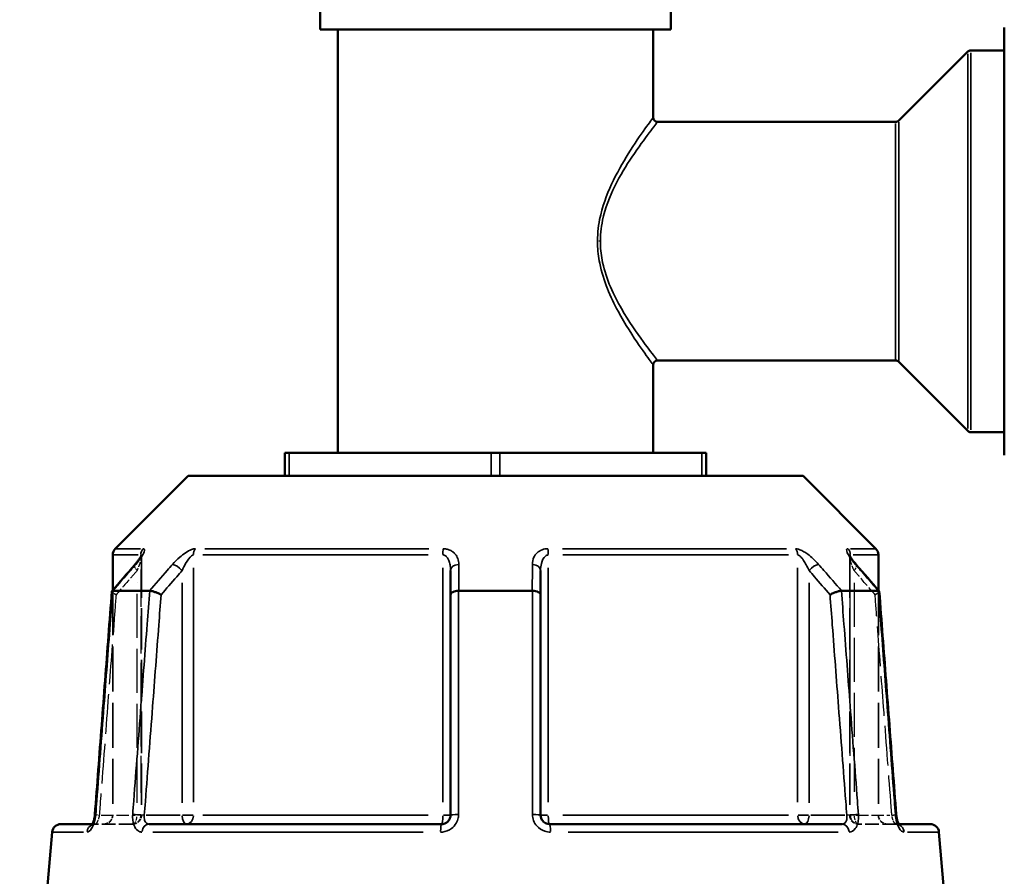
# Model space of a CAD drawing. Header units: millimetres. Extents: x 0 to 893, y 0 to 988.
# Tile 5 of 20: x 361 to 472, y 435 to 532. Entities that reach past the tile are written whole.
import ezdxf

# ---------------------------------------------------------------- set-up
doc = ezdxf.new("R2010")
doc.units = ezdxf.units.MM
doc.linetypes.add('DASHED', pattern=[0.2067, 0.1654, -0.0413])
for name, color, linetype, lineweight in [('Dimension (ANSI)', 7, 'Continuous', 25), ('Hidden (ANSI)', 7, 'DASHED', 35), ('Hidden Narrow (ANSI)', 7, 'DASHED', 25), ('Visible (ANSI)', 7, 'Continuous', 50), ('Visible Narrow (ANSI)', 7, 'Continuous', 35)]:
    doc.layers.add(name, color=color, linetype=linetype, lineweight=lineweight)
doc.styles.add('Note Text (ANSI)', font='tahoma.ttf')
doc.dimstyles.new('Default - mm (ANSI)', dxfattribs={"dimtxt": 3.048, "dimasz": 2.5, "dimexe": 3.175, "dimexo": 1.6002, "dimgap": 0.8, "dimtad": 0, "dimtoh": 1, "dimrnd": 1e-08, "dimzin": 4, "dimdsep": 46, "dimtxsty": 'Note Text (ANSI)', "dimcen": 0.09, "dimdle": 10, "dimclrd": 256, "dimclre": 256, "dimclrt": 256, "dimadec": 1, "dimazin": 1, "dimtfac": 1, "dimtofl": 0, "dimtmove": 0, "dimatfit": 3, "dimfxl": 1, "dimtolj": 1, "dimtzin": 4, "dimlwd": -1, "dimlwe": -1, "dimarcsym": 0})

# ---------------------------------------------------------------- blocks, each defined once
blk = doc.blocks.new('*D8')
at = {"layer": 'Defpoints', "color": 0, "transparency": 16777216}
for p in [(269.83, 562.08), (399.5, 562.08), (415.13, 212.08)]:
    blk.add_point(p, dxfattribs=at)
at = {"layer": 'Dimension (ANSI)', "transparency": 16777216}
for p, q in [((397.9, 562.08), (266.66, 562.08)), ((269.83, 559.58), (269.83, 394.06)), ((269.83, 214.58), (269.83, 380.11)), ((413.53, 212.08), (266.66, 212.08))]:
    blk.add_line(p, q, dxfattribs=at)
for points in [[(269.42, 559.58), (270.25, 559.58), (269.83, 562.08)], [(269.42, 214.58), (270.25, 214.58), (269.83, 212.08)]]:
    blk.add_solid(points, dxfattribs=at)
at = {"layer": 'Dimension (ANSI)', "transparency": 16777216, "insert": (268.25, 380.91), "char_height": 3.048, "attachment_point": 1, "rotation": 90, "style": 'Note Text (ANSI)'}
blk.add_mtext('\\A1;350.00', dxfattribs=at)
blk = doc.blocks.new('*D10')
at = {"layer": 'Defpoints', "color": 0, "transparency": 16777216}
for p in [(520.8, 614.67), (414.8, 562.08), (520.8, 528.06)]:
    blk.add_point(p, dxfattribs=at)
at = {"layer": 'Dimension (ANSI)', "transparency": 16777216}
for p, q in [((414.8, 563.68), (414.8, 617.84)), ((520.8, 529.66), (520.8, 617.84)), ((417.3, 614.67), (463.46, 614.67)), ((518.3, 614.67), (477.14, 614.67))]:
    blk.add_line(p, q, dxfattribs=at)
for points in [[(417.3, 615.08), (417.3, 614.25), (414.8, 614.67)], [(518.3, 615.08), (518.3, 614.25), (520.8, 614.67)]]:
    blk.add_solid(points, dxfattribs=at)
at = {"layer": 'Dimension (ANSI)', "transparency": 16777216, "insert": (464.26, 616.25), "char_height": 3.048, "attachment_point": 1, "style": 'Note Text (ANSI)'}
blk.add_mtext('\\A1;106.00', dxfattribs=at)

msp = doc.modelspace()

# ---------------------------------------------------------------- linework, layer by layer
at = {"layer": 'Hidden (ANSI)', "ltscale": 28.348015}
for p, q in [((374.709, 471.278), (374.709, 441.98)), ((454.895, 471.278), (454.895, 441.98))]:
    msp.add_line(p, q, dxfattribs=at)
at = {"layer": 'Hidden (ANSI)', "ltscale": 30.793913}
for p, q in [((371.452, 467.44), (371.452, 441.98)), ((458.152, 467.44), (458.152, 441.98))]:
    msp.add_line(p, q, dxfattribs=at)
at = {"layer": 'Hidden (ANSI)', "ltscale": 1.470216}
msp.add_line((369.17, 440.98), (369.465, 440.98), dxfattribs=at)
at = {"layer": 'Hidden (ANSI)', "ltscale": 9.334328}
for p, q in [((373.709, 440.98), (369.465, 440.98)), ((460.14, 440.98), (455.895, 440.98))]:
    msp.add_line(p, q, dxfattribs=at)
at = {"layer": 'Hidden (ANSI)', "ltscale": 1.47006}
msp.add_line((460.14, 440.98), (460.434, 440.98), dxfattribs=at)
at = {"layer": 'Hidden (ANSI)', "ltscale": 2.991791}
for centre, start, end in [((370.452, 441.98), 270, 0), ((373.709, 441.98), 270, 0), ((455.895, 441.98), 180, 270), ((459.152, 441.98), 180, 270)]:
    msp.add_arc(centre, 1, start, end, dxfattribs=at)
at = {"layer": 'Hidden (ANSI)', "ltscale": 8.016771}
for centre, major_axis, ratio, start_param, end_param in [((10172.199, -10752.015), (-349.646, 15834.666), 0.8713327, 0.7640635, 0.7643292), ((-9470.797, -10899.432), (-352.645, -16042.718), 0.8713098, 2.3771786, 2.3774409)]:
    msp.add_ellipse(centre, major_axis=major_axis, ratio=ratio, start_param=start_param, end_param=end_param, dxfattribs=at)
at = {"layer": 'Hidden (ANSI)', "ltscale": 4.578621}
msp.add_open_spline([(373.954, 470.318), (374.054, 470.432), (374.147, 470.544), (374.319, 470.762), (374.397, 470.868), (374.534, 471.065), (374.592, 471.157), (374.659, 471.273), (374.677, 471.308), (374.702, 471.359), (374.711, 471.377), (374.721, 471.401), (374.723, 471.408), (374.726, 471.415), (374.723, 471.41), (374.716, 471.372), (374.712, 471.348), (374.709, 471.3), (374.709, 471.289), (374.709, 471.278)], degree=3, knots=[0, 0, 0, 0, 0.05326363, 0.05326363, 0.10652726, 0.10652726, 0.15979088, 0.15979088, 0.1864227, 0.1864227, 0.20693939, 0.20693939, 0.22202176, 0.22202176, 0.24544118, 0.24544118, 0.26213437, 0.26213437, 0.26631814, 0.26631814, 0.26631814, 0.26631814], dxfattribs=at)
at = {"layer": 'Hidden (ANSI)', "ltscale": 0.735482}
msp.add_open_spline([(374.709, 471.278), (374.709, 471.32), (374.713, 471.35), (374.719, 471.391), (374.722, 471.403), (374.724, 471.411), (374.725, 471.412), (374.725, 471.412)], degree=3, knots=[0.079099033, 0.079099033, 0.079099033, 0.079099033, 0.094745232, 0.094745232, 0.110737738, 0.110737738, 0.118300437, 0.118300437, 0.118300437, 0.118300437], dxfattribs=at)
at = {"layer": 'Hidden (ANSI)', "ltscale": 4.578617}
msp.add_open_spline([(454.895, 471.278), (454.895, 471.32), (454.892, 471.35), (454.885, 471.391), (454.882, 471.403), (454.879, 471.415), (454.879, 471.413), (454.886, 471.394), (454.895, 471.373), (454.928, 471.305), (454.957, 471.251), (455.043, 471.108), (455.105, 471.013), (455.249, 470.811), (455.331, 470.704), (455.492, 470.503), (455.569, 470.411), (455.65, 470.318)], degree=3, knots=[0.07909903, 0.07909903, 0.07909903, 0.07909903, 0.09474523, 0.09474523, 0.11073774, 0.11073774, 0.12984163, 0.12984163, 0.15596521, 0.15596521, 0.19532048, 0.19532048, 0.24858388, 0.24858388, 0.30184727, 0.30184727, 0.345416, 0.345416, 0.345416, 0.345416], dxfattribs=at)
at = {"layer": 'Hidden (ANSI)', "ltscale": 0.735502}
msp.add_open_spline([(454.88, 471.412), (454.88, 471.412), (454.882, 471.406), (454.889, 471.372), (454.893, 471.348), (454.895, 471.3), (454.895, 471.289), (454.895, 471.278)], degree=3, knots=[0.227116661, 0.227116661, 0.227116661, 0.227116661, 0.245441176, 0.245441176, 0.262134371, 0.262134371, 0.26631814, 0.26631814, 0.26631814, 0.26631814], dxfattribs=at)
at = {"layer": 'Hidden (ANSI)', "ltscale": 2.089217}
for points, knots in [([(371.361, 467.321), (371.359, 467.298), (371.373, 467.269), (371.435, 467.194), (371.491, 467.146), (371.637, 467.043), (371.728, 466.988), (371.831, 466.932), (371.832, 466.931), (371.834, 466.93)], [-0.10955435, -0.10955435, -0.10955435, -0.10955435, -0.0779256, -0.0779256, -0.03921815, -0.03921815, 0, 0, 0.00047625, 0.00047625, 0.00047625, 0.00047625]), ([(457.771, 466.93), (457.772, 466.931), (457.773, 466.932), (457.877, 466.988), (457.967, 467.043), (458.113, 467.146), (458.169, 467.194), (458.232, 467.269), (458.246, 467.298), (458.244, 467.321)], [-0.15367829, -0.15367829, -0.15367829, -0.15367829, -0.15320316, -0.15320316, -0.11407628, -0.11407628, -0.07545892, -0.07545892, -0.04390378, -0.04390378, -0.04390378, -0.04390378])]:
    msp.add_open_spline(points, degree=3, knots=knots, dxfattribs=at)
at = {"layer": 'Hidden (ANSI)', "ltscale": 0.420625}
msp.add_open_spline([(369.328, 441.398), (369.34, 441.444), (369.352, 441.491), (369.367, 441.559), (369.371, 441.578), (369.375, 441.598)], degree=3, knots=[0.227257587, 0.227257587, 0.227257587, 0.227257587, 0.247429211, 0.247429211, 0.255432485, 0.255432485, 0.255432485, 0.255432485], dxfattribs=at)
at = {"layer": 'Hidden (ANSI)', "ltscale": 0.527502}
msp.add_open_spline([(369.408, 441.781), (369.415, 441.829), (369.422, 441.876), (369.432, 441.968), (369.436, 442.012), (369.439, 442.056)], degree=3, knots=[0.279678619, 0.279678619, 0.279678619, 0.279678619, 0.298086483, 0.298086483, 0.314813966, 0.314813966, 0.314813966, 0.314813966], dxfattribs=at)
at = {"layer": 'Hidden (ANSI)', "ltscale": 1.701024}
msp.add_open_spline([(369.091, 440.856), (369.091, 440.856), (369.091, 440.856), (369.092, 440.856), (369.1, 440.866), (369.147, 440.898), (369.185, 440.921), (369.299, 440.963), (369.378, 440.98), (369.465, 440.98)], degree=3, knots=[0.227293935, 0.227293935, 0.227293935, 0.227293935, 0.22772718, 0.22772718, 0.25682997, 0.25682997, 0.285161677, 0.285161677, 0.314811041, 0.314811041, 0.314811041, 0.314811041], dxfattribs=at)
at = {"layer": 'Hidden (ANSI)', "ltscale": 1.700917}
for points in [[(369.465, 440.98), (369.361, 440.98), (369.269, 440.955), (369.155, 440.906), (369.123, 440.883), (369.096, 440.86), (369.091, 440.856), (369.091, 440.856)], [(460.14, 440.98), (460.243, 440.98), (460.335, 440.955), (460.449, 440.906), (460.481, 440.883), (460.509, 440.86), (460.513, 440.856), (460.513, 440.856)]]:
    msp.add_open_spline(points, degree=3, knots=[0, 0, 0, 0, 0.035487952, 0.035487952, 0.066590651, 0.066590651, 0.08751627, 0.08751627, 0.08751627, 0.08751627], dxfattribs=at)
at = {"layer": 'Hidden (ANSI)', "ltscale": 0.402963}
msp.add_open_spline([(369.122, 440.896), (369.122, 440.897), (369.123, 440.899), (369.137, 440.92), (369.153, 440.947), (369.17, 440.98)], degree=3, knots=[0.122975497, 0.122975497, 0.122975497, 0.122975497, 0.124622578, 0.124622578, 0.150448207, 0.150448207, 0.150448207, 0.150448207], dxfattribs=at)
at = {"layer": 'Hidden (ANSI)', "ltscale": 2.63652}
msp.add_open_spline([(460.434, 440.98), (460.453, 440.943), (460.471, 440.914), (460.502, 440.868), (460.513, 440.855), (460.513, 440.856), (460.504, 440.866), (460.457, 440.898), (460.419, 440.921), (460.305, 440.963), (460.226, 440.98), (460.14, 440.98)], degree=3, knots=[0.16436308, 0.16436308, 0.16436308, 0.16436308, 0.19343627, 0.19343627, 0.22772718, 0.22772718, 0.25682997, 0.25682997, 0.28516168, 0.28516168, 0.31481104, 0.31481104, 0.31481104, 0.31481104], dxfattribs=at)
at = {"layer": 'Hidden Narrow (ANSI)', "ltscale": 0.602402}
msp.add_line((426.647, 506.93), (426.355, 506.93), dxfattribs=at)
at = {"layer": 'Hidden Narrow (ANSI)', "ltscale": 25.473957}
msp.add_line((374.636, 469.77), (374.636, 443.443), dxfattribs=at)
at = {"layer": 'Hidden Narrow (ANSI)', "ltscale": 25.473923}
msp.add_line((454.969, 443.443), (454.969, 469.77), dxfattribs=at)
at = {"layer": 'Hidden Narrow (ANSI)', "ltscale": 30.13257}
for p, q in [((374.209, 443.364), (374.209, 468.278)), ((455.395, 468.278), (455.395, 443.364))]:
    msp.add_line(p, q, dxfattribs=at)
at = {"layer": 'Hidden Narrow (ANSI)', "ltscale": 8.457208}
for p, q in [((370.15, 441.98), (373.995, 441.98)), ((455.609, 441.98), (459.454, 441.98))]:
    msp.add_line(p, q, dxfattribs=at)
at = {"layer": 'Hidden Narrow (ANSI)', "ltscale": 1.795034}
for p, q in [((374.708, 441.98), (374.254, 441.98)), ((455.351, 441.98), (454.897, 441.98))]:
    msp.add_line(p, q, dxfattribs=at)
at = {"layer": 'Hidden Narrow (ANSI)', "ltscale": 2.029475}
for centre, major_axis, start_param, end_param in [((374.709, 469.662), (-0.755, 0.656), 0.059198, 1.1247615), ((454.895, 469.662), (0.755, 0.656), 5.1584238, 6.2239873)]:
    msp.add_ellipse(centre, major_axis=major_axis, ratio=0.3543192, start_param=start_param, end_param=end_param, dxfattribs=at)
at = {"layer": 'Hidden Narrow (ANSI)', "ltscale": 1.797881}
for centre, major_axis, start_param, end_param in [((370.436, 441.98), (-0.997, 0.076), 0.0524429, 0.9964155), ((459.168, 441.98), (0.997, 0.076), 5.2867698, 6.2307424)]:
    msp.add_ellipse(centre, major_axis=major_axis, ratio=0.0437298, start_param=start_param, end_param=end_param, dxfattribs=at)
at = {"layer": 'Hidden Narrow (ANSI)', "ltscale": 2.692601}
for centre, ratio, start_param, end_param in [((373.709, 441.98), 0.5, 0.0785398, 1.4922565), ((373.709, 441.98), 0.9265657, 0.0785398, 1.4922565), ((455.895, 441.98), 0.9265657, 4.7909288, 6.2046455), ((455.895, 441.98), 0.5, 4.7909288, 6.2046455)]:
    msp.add_ellipse(centre, major_axis=(0, -1), ratio=ratio, start_param=start_param, end_param=end_param, dxfattribs=at)
at = {"layer": 'Hidden Narrow (ANSI)', "ltscale": 0.633739}
msp.add_ellipse((369.465, 439.98), major_axis=(0, 1), ratio=0.9213266, start_param=0.0184876, end_param=0.3512644, dxfattribs=at)
at = {"layer": 'Hidden Narrow (ANSI)', "ltscale": 0.633677}
msp.add_ellipse((460.14, 439.98), major_axis=(0, 1), ratio=0.9213266, start_param=5.9319551, end_param=6.2646995, dxfattribs=at)
at = {"layer": 'Hidden Narrow (ANSI)', "ltscale": 3.591758}
msp.add_open_spline([(374.702, 471.358), (374.704, 471.346), (374.706, 471.333), (374.712, 471.259), (374.705, 471.179), (374.675, 471.002), (374.653, 470.906), (374.584, 470.652), (374.53, 470.486), (374.393, 470.103), (374.305, 469.883), (374.209, 469.662)], degree=3, knots=[0.05373644, 0.05373644, 0.05373644, 0.05373644, 0.06721438, 0.06721438, 0.12292214, 0.12292214, 0.17440412, 0.17440412, 0.25131567, 0.25131567, 0.345416, 0.345416, 0.345416, 0.345416], dxfattribs=at)
at = {"layer": 'Hidden Narrow (ANSI)', "ltscale": 3.592147}
msp.add_open_spline([(455.395, 469.662), (455.275, 469.938), (455.168, 470.212), (454.962, 470.825), (454.88, 471.159), (454.899, 471.338), (454.901, 471.348), (454.903, 471.358)], degree=3, knots=[0, 0, 0, 0, 0.11734182, 0.11734182, 0.28109054, 0.28109054, 0.2916805, 0.2916805, 0.2916805, 0.2916805], dxfattribs=at)
at = {"layer": 'Hidden Narrow (ANSI)', "ltscale": 6.635457}
for points, knots in [([(374.209, 469.662), (374.008, 469.431), (373.808, 469.201), (373.607, 468.97), (373.016, 468.29), (372.425, 467.61), (371.834, 466.93)], [1.66212972, 1.66212972, 1.66212972, 1.66212972, 1.76016503, 1.76016503, 1.76016503, 2.04921716, 2.04921716, 2.04921716, 2.04921716]), ([(457.771, 466.93), (457.179, 467.61), (456.588, 468.29), (455.997, 468.97), (455.796, 469.201), (455.596, 469.431), (455.395, 469.662)], [2.57167596, 2.57167596, 2.57167596, 2.57167596, 2.8607281, 2.8607281, 2.8607281, 2.95876341, 2.95876341, 2.95876341, 2.95876341])]:
    msp.add_open_spline(points, degree=3, knots=knots, dxfattribs=at)
at = {"layer": 'Hidden Narrow (ANSI)', "ltscale": 27.263716}
for points, knots in [([(371.834, 466.93), (371.747, 465.788), (371.66, 464.646), (371.339, 460.42), (371.104, 457.335), (370.869, 454.25), (370.598, 450.678), (370.326, 447.106), (370.015, 443.016), (369.976, 442.498), (369.936, 441.98)], [0.5850433, 0.5850433, 0.5850433, 0.5850433, 0.9289552, 0.9289552, 1.8579104, 1.8579104, 1.8579104, 2.9336695, 2.9336695, 3.0896699, 3.0896699, 3.0896699, 3.0896699]), ([(459.668, 441.98), (459.629, 442.498), (459.589, 443.016), (459.278, 447.106), (459.007, 450.678), (458.735, 454.25), (458.5, 457.335), (458.266, 460.42), (457.944, 464.646), (457.857, 465.788), (457.771, 466.93)], [1.2046153, 1.2046153, 1.2046153, 1.2046153, 1.3606157, 1.3606157, 2.4363748, 2.4363748, 2.4363748, 3.36533, 3.36533, 3.709242, 3.709242, 3.709242, 3.709242])]:
    msp.add_open_spline(points, degree=3, knots=knots, dxfattribs=at)
at = {"layer": 'Hidden Narrow (ANSI)', "ltscale": 2.712011}
msp.add_open_spline([(369.936, 441.98), (369.926, 441.914), (369.914, 441.848), (369.876, 441.679), (369.848, 441.578), (369.774, 441.366), (369.726, 441.26), (369.602, 441.05), (369.525, 440.98), (369.465, 440.98)], degree=3, knots=[0, 0, 0, 0, 0.03982627, 0.03982627, 0.1035483, 0.1035483, 0.18638694, 0.18638694, 0.31481104, 0.31481104, 0.31481104, 0.31481104], dxfattribs=at)
at = {"layer": 'Hidden Narrow (ANSI)', "ltscale": 2.712193}
msp.add_open_spline([(460.14, 440.98), (460.117, 440.98), (460.092, 440.99), (460.023, 441.04), (459.976, 441.096), (459.871, 441.272), (459.813, 441.406), (459.723, 441.691), (459.69, 441.835), (459.668, 441.98)], degree=3, knots=[0, 0, 0, 0, 0.04867645, 0.04867645, 0.12655878, 0.12655878, 0.2278058, 0.2278058, 0.31481397, 0.31481397, 0.31481397, 0.31481397], dxfattribs=at)
at = {"layer": 'Visible (ANSI)'}
for p, q in [((394.952, 532.88), (394.952, 530.88)), ((434.652, 532.88), (434.652, 530.88)), ((394.952, 530.88), (434.652, 530.88)), ((396.952, 530.88), (396.952, 482.98)), ((432.652, 530.88), (432.652, 520.93)), ((472.402, 482.741), (472.402, 531.119)), ((472.402, 528.53), (468.609, 528.53)), ((460.449, 520.576), (468.256, 528.383)), ((460.095, 520.43), (433.152, 520.43)), ((432.652, 492.93), (432.652, 482.98)), ((460.095, 493.43), (433.152, 493.43)), ((460.449, 493.283), (468.256, 485.476)), ((472.402, 485.33), (468.609, 485.33)), ((390.952, 482.98), (391.452, 482.98)), ((390.952, 482.98), (390.952, 480.38)), ((391.452, 482.98), (414.302, 482.98)), ((414.302, 482.98), (415.302, 482.98)), ((415.302, 482.98), (438.153, 482.98)), ((438.153, 482.98), (438.653, 482.98)), ((438.653, 480.38), (438.653, 482.98)), ((379.987, 480.38), (371.745, 472.138)), ((379.987, 480.38), (449.618, 480.38)), ((449.618, 480.38), (457.859, 472.138)), ((371.452, 471.431), (371.452, 467.44)), ((458.152, 471.431), (458.152, 467.44)), ((409.702, 469.662), (409.702, 466.93)), ((419.902, 466.93), (419.902, 469.662)), ((371.469, 467.38), (375.631, 467.38)), ((410.641, 467.38), (418.964, 467.38)), ((453.974, 467.38), (458.135, 467.38)), ((409.702, 466.93), (409.702, 441.98)), ((419.902, 441.98), (419.902, 466.93)), ((365.593, 440.98), (369.17, 440.98)), ((375.565, 440.98), (408.702, 440.98)), ((420.902, 440.98), (454.04, 440.98)), ((460.434, 440.98), (464.011, 440.98)), ((364.597, 440.067), (363.802, 430.98)), ((465.007, 440.067), (465.802, 430.98))]:
    msp.add_line(p, q, dxfattribs=at)
for centre, radius, start, end in [((468.609, 528.03), 0.5, 90, 135), ((433.152, 520.93), 0.5, 180, 270), ((460.095, 520.93), 0.5, 270, 315), ((433.152, 492.93), 0.5, 90, 180), ((460.095, 492.93), 0.5, 45, 90), ((468.609, 485.83), 0.5, 225, 270), ((372.452, 471.431), 1, 135, 180), ((457.152, 471.431), 1, 0, 45), ((365.593, 439.98), 1, 90, 175), ((464.011, 439.98), 1, 5, 90)]:
    msp.add_arc(centre, radius, start, end, dxfattribs=at)
for centre, major_axis, ratio, start_param, end_param in [((10300.402, -10899.432), (352.645, -16042.718), 0.8713098, 3.9057444, 3.9060067), ((-9342.595, -10752.015), (349.646, 15834.666), 0.8713327, 5.5188561, 5.5191219)]:
    msp.add_ellipse(centre, major_axis=major_axis, ratio=ratio, start_param=start_param, end_param=end_param, dxfattribs=at)
for points, knots in [([(374.725, 471.412), (374.725, 471.412), (374.724, 471.41), (374.718, 471.394), (374.709, 471.373), (374.677, 471.305), (374.647, 471.251), (374.562, 471.108), (374.499, 471.013), (374.355, 470.811), (374.274, 470.704), (374.113, 470.503), (374.036, 470.411), (373.954, 470.318)], [0.11830044, 0.11830044, 0.11830044, 0.11830044, 0.12984163, 0.12984163, 0.15596521, 0.15596521, 0.19532048, 0.19532048, 0.24858388, 0.24858388, 0.30184727, 0.30184727, 0.345416, 0.345416, 0.345416, 0.345416]), ([(455.65, 470.318), (455.551, 470.432), (455.457, 470.544), (455.286, 470.762), (455.207, 470.868), (455.071, 471.065), (455.012, 471.157), (454.946, 471.273), (454.927, 471.308), (454.902, 471.359), (454.893, 471.377), (454.884, 471.401), (454.881, 471.408), (454.88, 471.412), (454.88, 471.412), (454.88, 471.412)], [0, 0, 0, 0, 0.05326363, 0.05326363, 0.10652726, 0.10652726, 0.15979088, 0.15979088, 0.1864227, 0.1864227, 0.20693939, 0.20693939, 0.22202176, 0.22202176, 0.22711666, 0.22711666, 0.22711666, 0.22711666]), ([(371.361, 467.321), (371.232, 465.637), (371.104, 463.952), (370.848, 460.584), (370.72, 458.899), (370.464, 455.531), (370.336, 453.846), (370.08, 450.478), (369.952, 448.793), (369.695, 445.424), (369.567, 443.74), (369.439, 442.056)], [0.5534149, 0.5534149, 0.5534149, 0.5534149, 1.0606659, 1.0606659, 1.5679169, 1.5679169, 2.0751679, 2.0751679, 2.5824189, 2.5824189, 3.0896699, 3.0896699, 3.0896699, 3.0896699]), ([(371.458, 467.379), (371.406, 467.375), (371.374, 467.36), (371.362, 467.331), (371.361, 467.326), (371.361, 467.321)], [-0.153560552, -0.153560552, -0.153560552, -0.153560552, -0.11651575, -0.11651575, -0.109554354, -0.109554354, -0.109554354, -0.109554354]), ([(376.934, 466.93), (376.932, 466.931), (376.931, 466.932), (376.827, 466.988), (376.714, 467.043), (376.478, 467.146), (376.357, 467.194), (376.12, 467.276), (376.006, 467.31), (375.803, 467.36), (375.716, 467.375), (375.645, 467.379)], [-0.15367829, -0.15367829, -0.15367829, -0.15367829, -0.15320314, -0.15320314, -0.11407627, -0.11407627, -0.07545889, -0.07545889, -0.03695858, -0.03695858, 0, 0, 0, 0]), ([(410.615, 467.379), (410.492, 467.375), (410.373, 467.36), (410.15, 467.31), (410.049, 467.276), (409.881, 467.194), (409.816, 467.146), (409.726, 467.043), (409.703, 466.988), (409.702, 466.932), (409.702, 466.931), (409.702, 466.93)], [-0.15356042, -0.15356042, -0.15356042, -0.15356042, -0.11651568, -0.11651568, -0.07792572, -0.07792572, -0.03921808, -0.03921808, 0, 0, 0.00047638, 0.00047638, 0.00047638, 0.00047638]), ([(419.902, 466.93), (419.902, 466.931), (419.902, 466.932), (419.902, 466.988), (419.878, 467.043), (419.789, 467.146), (419.723, 467.194), (419.555, 467.276), (419.454, 467.31), (419.231, 467.36), (419.112, 467.375), (418.989, 467.379)], [-0.15367829, -0.15367829, -0.15367829, -0.15367829, -0.15320302, -0.15320302, -0.11407622, -0.11407622, -0.07545867, -0.07545867, -0.03695852, -0.03695852, 0, 0, 0, 0]), ([(453.959, 467.379), (453.889, 467.375), (453.801, 467.36), (453.599, 467.31), (453.485, 467.276), (453.248, 467.194), (453.127, 467.146), (452.891, 467.043), (452.777, 466.988), (452.673, 466.932), (452.672, 466.931), (452.671, 466.93)], [-0.15356053, -0.15356053, -0.15356053, -0.15356053, -0.11651574, -0.11651574, -0.07792562, -0.07792562, -0.03921814, -0.03921814, 0, 0, 0.00047627, 0.00047627, 0.00047627, 0.00047627]), ([(458.244, 467.321), (458.243, 467.326), (458.242, 467.331), (458.23, 467.36), (458.198, 467.375), (458.146, 467.379)], [-0.043903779, -0.043903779, -0.043903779, -0.043903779, -0.036958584, -0.036958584, 0, 0, 0, 0]), ([(460.165, 442.056), (460.037, 443.74), (459.909, 445.424), (459.653, 448.793), (459.525, 450.478), (459.269, 453.846), (459.14, 455.531), (458.884, 458.899), (458.756, 460.584), (458.5, 463.952), (458.372, 465.637), (458.244, 467.321)], [1.2046153, 1.2046153, 1.2046153, 1.2046153, 1.7118663, 1.7118663, 2.2191174, 2.2191174, 2.7263684, 2.7263684, 3.2336194, 3.2336194, 3.7408704, 3.7408704, 3.7408704, 3.7408704]), ([(369.439, 442.056), (369.429, 441.918), (369.411, 441.78), (369.361, 441.521), (369.33, 441.399), (369.264, 441.191), (369.229, 441.102), (369.167, 440.97), (369.139, 440.923), (369.103, 440.868), (369.091, 440.856), (369.091, 440.856)], [0, 0, 0, 0, 0.05246869, 0.05246869, 0.10385719, 0.10385719, 0.15173749, 0.15173749, 0.19343627, 0.19343627, 0.22729393, 0.22729393, 0.22729393, 0.22729393]), ([(409.702, 441.98), (409.702, 441.914), (409.696, 441.848), (409.662, 441.681), (409.625, 441.581), (409.506, 441.369), (409.414, 441.264), (409.162, 441.074), (408.99, 441.006), (408.777, 440.982), (408.74, 440.98), (408.702, 440.98)], [0, 0, 0, 0, 0.03957477, 0.03957477, 0.1028944, 0.1028944, 0.18520991, 0.18520991, 0.29222008, 0.29222008, 0.31481112, 0.31481112, 0.31481112, 0.31481112]), ([(420.902, 440.98), (420.792, 440.98), (420.682, 440.998), (420.41, 441.092), (420.258, 441.195), (419.989, 441.509), (419.902, 441.744), (419.902, 441.98)], [0, 0, 0, 0, 0.06653404, 0.06653404, 0.1729885, 0.1729885, 0.31481287, 0.31481287, 0.31481287, 0.31481287]), ([(460.165, 442.056), (460.176, 441.918), (460.194, 441.78), (460.243, 441.521), (460.274, 441.399), (460.34, 441.191), (460.375, 441.102), (460.417, 441.013), (460.426, 440.996), (460.434, 440.98)], [0, 0, 0, 0, 0.05246869, 0.05246869, 0.10385719, 0.10385719, 0.15173749, 0.15173749, 0.16436308, 0.16436308, 0.16436308, 0.16436308]), ([(460.513, 440.856), (460.513, 440.856), (460.513, 440.856), (460.508, 440.862), (460.496, 440.876), (460.462, 440.927), (460.44, 440.967), (460.387, 441.075), (460.357, 441.146), (460.297, 441.321), (460.267, 441.427), (460.214, 441.662), (460.192, 441.792), (460.173, 441.968), (460.168, 442.012), (460.165, 442.056)], [0.08751627, 0.08751627, 0.08751627, 0.08751627, 0.09464308, 0.09464308, 0.12462258, 0.12462258, 0.15950627, 0.15950627, 0.20062077, 0.20062077, 0.24742921, 0.24742921, 0.29808648, 0.29808648, 0.31481397, 0.31481397, 0.31481397, 0.31481397]), ([(369.091, 440.856), (369.091, 440.856), (369.092, 440.856), (369.097, 440.862), (369.107, 440.875), (369.122, 440.896)], [0.08751627, 0.08751627, 0.08751627, 0.08751627, 0.094643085, 0.094643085, 0.122975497, 0.122975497, 0.122975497, 0.122975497]), ([(369.17, 440.98), (369.176, 440.991), (369.182, 441.004), (369.217, 441.075), (369.247, 441.146), (369.294, 441.281), (369.311, 441.338), (369.328, 441.398)], [0.150448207, 0.150448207, 0.150448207, 0.150448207, 0.159506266, 0.159506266, 0.200620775, 0.200620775, 0.227257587, 0.227257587, 0.227257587, 0.227257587])]:
    msp.add_open_spline(points, degree=3, knots=knots, dxfattribs=at)
for points in [[(371.458, 467.379), (371.462, 467.38), (371.466, 467.38), (371.469, 467.38)], [(375.631, 467.38), (375.636, 467.38), (375.641, 467.38), (375.645, 467.379)], [(410.615, 467.379), (410.623, 467.38), (410.632, 467.38), (410.641, 467.38)], [(418.964, 467.38), (418.972, 467.38), (418.981, 467.38), (418.989, 467.379)], [(453.959, 467.379), (453.964, 467.38), (453.969, 467.38), (453.974, 467.38)], [(458.135, 467.38), (458.139, 467.38), (458.142, 467.38), (458.146, 467.379)], [(369.375, 441.598), (369.388, 441.658), (369.399, 441.719), (369.408, 441.781)]]:
    msp.add_open_spline(points, degree=3, dxfattribs=at)
at = {"layer": 'Visible Narrow (ANSI)'}
for p, q in [((468.256, 485.74), (468.256, 528.119)), ((468.609, 528.264), (468.609, 485.596)), ((460.095, 493.596), (460.095, 520.264)), ((460.449, 520.408), (460.449, 493.451)), ((391.452, 480.51), (391.452, 482.85)), ((414.302, 482.85), (414.302, 480.51)), ((415.302, 480.51), (415.302, 482.85)), ((438.153, 482.85), (438.153, 480.51)), ((371.753, 472.138), (374.602, 472.138)), ((381.874, 472.138), (407.24, 472.138)), ((422.364, 472.138), (447.73, 472.138)), ((455.002, 472.138), (457.851, 472.138)), ((374.329, 471.431), (371.46, 471.431)), ((374.636, 471.421), (374.636, 471.242)), ((407.189, 471.431), (381.65, 471.431)), ((447.954, 471.431), (422.416, 471.431)), ((454.969, 471.242), (454.969, 471.421)), ((458.144, 471.431), (455.276, 471.431)), ((380.598, 443.452), (380.598, 469.959)), ((408.84, 469.959), (408.84, 443.452)), ((420.765, 443.452), (420.765, 469.959)), ((449.006, 469.959), (449.006, 443.452)), ((379.309, 468.278), (379.309, 443.364)), ((450.295, 443.364), (450.295, 468.278)), ((379.095, 441.98), (375.25, 441.98)), ((380.552, 441.98), (379.372, 441.98)), ((381.65, 441.98), (407.189, 441.98)), ((409.7, 441.98), (408.91, 441.98)), ((420.694, 441.98), (419.905, 441.98)), ((422.416, 441.98), (447.954, 441.98)), ((450.232, 441.98), (449.052, 441.98)), ((454.354, 441.98), (450.509, 441.98)), ((368.167, 440.067), (364.607, 440.067)), ((406.595, 440.067), (376.012, 440.067)), ((453.592, 440.067), (423.009, 440.067)), ((464.997, 440.067), (461.438, 440.067))]:
    msp.add_line(p, q, dxfattribs=at)
for centre, major_axis, ratio, start_param, end_param in [((375.562, 471.431), (0, 1), 0.9265657, 0.8246681, 1.5315264), ((381.387, 471.431), (0, -1), 0.7890235, 3.9662607, 4.6731191), ((408.977, 471.431), (0, 1), 0.1375423, 0.8246681, 1.5315264), ((420.627, 471.431), (0, -1), 0.1375423, 1.6100662, 2.3169246), ((448.217, 471.431), (0, 1), 0.7890235, 4.7516589, 5.4585172), ((454.042, 471.431), (0, -1), 0.9265657, 1.6100662, 2.3169246), ((374.709, 469.662), (-0.755, 0.656), 0.3543192, 5.9781609, 6.2671314), ((378.809, 469.662), (-0.755, 0.656), 0.3543192, 4.400804, 5.755338), ((410.702, 469.662), (-1, 0), 0.7086384, 4.8533994, 6.2079334), ((418.902, 469.662), (1, 0), 0.7086384, 0.0752519, 1.4297859), ((450.795, 469.662), (-0.755, -0.656), 0.3543192, 3.66944, 5.023974), ((454.895, 469.662), (0.755, 0.656), 0.3543192, 0.0160539, 0.3050244), ((370.436, 441.98), (-0.997, 0.076), 0.0437298, 5.8665688, 6.2612581), ((374.536, 441.98), (0.997, -0.076), 0.0437298, 1.1232285, 2.4618904), ((379.809, 441.98), (0, -1), 0.5, 4.7909288, 6.2046455), ((379.809, 441.98), (0, -1), 0.7890235, 0.0785398, 1.4922565), ((408.702, 441.98), (0, -1), 0.1375423, 0.0785398, 1.4922565), ((410.702, 441.98), (-1, 0), 0.0874597, 4.8701533, 6.2088152), ((418.902, 441.98), (1, 0), 0.0874597, 0.0743701, 1.413032), ((420.902, 441.98), (0, -1), 0.1375423, 4.7909288, 6.2046455), ((449.795, 441.98), (0, -1), 0.7890235, 4.7909288, 6.2046455), ((449.795, 441.98), (0, -1), 0.5, 0.0785398, 1.4922565), ((455.068, 441.98), (0.997, 0.076), 0.0437298, 0.6797022, 2.0183641), ((459.168, 441.98), (0.997, 0.076), 0.0437298, 0.0219272, 0.4166165), ((369.465, 439.98), (0, 1), 0.9213266, 0.4254409, 1.427841), ((375.565, 439.98), (0, 1), 0.797365, 0.0741765, 1.4093534), ((408.702, 439.98), (0, 1), 0.1239616, 0.0741765, 1.4093534), ((420.902, 439.98), (0, 1), 0.1239616, 4.8738319, 6.2090088), ((454.04, 439.98), (0, 1), 0.797365, 4.8738319, 6.2090088), ((460.14, 439.98), (0, 1), 0.9213266, 4.8553461, 5.8577786)]:
    msp.add_ellipse(centre, major_axis=major_axis, ratio=ratio, start_param=start_param, end_param=end_param, dxfattribs=at)
for points, knots in [([(432.652, 520.929), (432.652, 520.93), (432.648, 520.925), (432.576, 520.827), (432.235, 520.372), (431.205, 518.924), (430.535, 517.959), (429.196, 515.808), (428.533, 514.661), (427.375, 512.171), (426.873, 510.832), (426.41, 508.494), (426.322, 507.556), (426.364, 505.884), (426.451, 505.151), (426.997, 502.417), (427.822, 500.595), (429.496, 497.492), (430.36, 496.178), (431.67, 494.267), (432.158, 493.6), (432.573, 493.035), (432.649, 492.933), (432.65, 492.932)], [-6.4675596, -6.4675596, -6.4675596, -6.4675596, -6.405472, -6.405472, -5.8926157, -5.8926157, -5.3969798, -5.3969798, -4.9600408, -4.9600408, -4.5445233, -4.5445233, -4.282892, -4.282892, -4.0766873, -4.0766873, -3.4904915, -3.4904915, -2.9204118, -2.9204118, -2.4318701, -2.4318701, -2.1558464, -2.1558464, -2.1558464, -2.1558464]), ([(433.15, 493.432), (433.149, 493.433), (433.071, 493.532), (432.645, 494.076), (432.142, 494.719), (430.795, 496.562), (429.907, 497.829), (428.187, 500.821), (427.339, 502.579), (426.777, 505.214), (426.688, 505.921), (426.644, 507.533), (426.735, 508.439), (427.211, 510.692), (427.727, 511.983), (428.917, 514.385), (429.599, 515.491), (430.976, 517.565), (431.664, 518.495), (432.723, 519.892), (433.074, 520.331), (433.148, 520.425), (433.152, 520.43), (433.152, 520.43)], [2.1558464, 2.1558464, 2.1558464, 2.1558464, 2.4318701, 2.4318701, 2.9204118, 2.9204118, 3.4904915, 3.4904915, 4.0766873, 4.0766873, 4.282892, 4.282892, 4.5445233, 4.5445233, 4.9600408, 4.9600408, 5.3969798, 5.3969798, 5.8926157, 5.8926157, 6.405472, 6.405472, 6.4675596, 6.4675596, 6.4675596, 6.4675596]), ([(374.066, 470.369), (374.259, 470.59), (374.434, 470.81), (374.708, 471.193), (374.814, 471.359), (374.95, 471.613), (374.994, 471.709), (375.053, 471.886), (375.066, 471.966), (375.047, 472.07), (375.025, 472.102), (374.968, 472.132), (374.94, 472.138), (374.907, 472.138)], [-0.345416, -0.345416, -0.345416, -0.345416, -0.25131567, -0.25131567, -0.17440412, -0.17440412, -0.12292214, -0.12292214, -0.06721438, -0.06721438, -0.02585168, -0.02585168, 0, 0, 0, 0]), ([(380.829, 472.138), (380.699, 472.138), (380.542, 472.103), (379.938, 471.873), (379.457, 471.536), (378.744, 470.919), (378.472, 470.645), (378.232, 470.369)], [-0.34541683, -0.34541683, -0.34541683, -0.34541683, -0.28278882, -0.28278882, -0.11734182, -0.11734182, 0, 0, 0, 0]), ([(410.636, 470.369), (410.636, 470.591), (410.598, 470.812), (410.454, 471.195), (410.361, 471.361), (410.154, 471.614), (410.057, 471.709), (409.82, 471.886), (409.678, 471.966), (409.399, 472.07), (409.271, 472.102), (409.053, 472.132), (408.967, 472.138), (408.88, 472.138)], [-0.34541583, -0.34541583, -0.34541583, -0.34541583, -0.25081718, -0.25081718, -0.17415567, -0.17415567, -0.12305037, -0.12305037, -0.06721438, -0.06721438, -0.02585168, -0.02585168, 0, 0, 0, 0]), ([(420.724, 472.138), (420.492, 472.138), (420.267, 472.095), (419.618, 471.845), (419.32, 471.521), (419.026, 470.919), (418.968, 470.645), (418.968, 470.369)], [-0.34541645, -0.34541645, -0.34541645, -0.34541645, -0.27620858, -0.27620858, -0.11734182, -0.11734182, 0, 0, 0, 0]), ([(451.372, 470.369), (451.18, 470.59), (450.967, 470.809), (450.55, 471.192), (450.351, 471.359), (450.007, 471.613), (449.865, 471.709), (449.569, 471.886), (449.414, 471.966), (449.154, 472.07), (449.047, 472.102), (448.887, 472.132), (448.829, 472.138), (448.775, 472.138)], [-0.34541603, -0.34541603, -0.34541603, -0.34541603, -0.25141662, -0.25141662, -0.17445287, -0.17445287, -0.12288915, -0.12288915, -0.06721438, -0.06721438, -0.02585168, -0.02585168, 0, 0, 0, 0]), ([(454.697, 472.138), (454.615, 472.138), (454.567, 472.101), (454.512, 471.866), (454.674, 471.532), (455.084, 470.919), (455.298, 470.645), (455.538, 470.369)], [-0.34541684, -0.34541684, -0.34541684, -0.34541684, -0.28109054, -0.28109054, -0.11734182, -0.11734182, 0, 0, 0, 0]), ([(374.636, 471.431), (374.652, 471.431), (374.665, 471.425), (374.688, 471.401), (374.696, 471.382), (374.702, 471.358)], [0, 0, 0, 0, 0.025851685, 0.025851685, 0.053736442, 0.053736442, 0.053736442, 0.053736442]), ([(379.309, 469.662), (379.429, 469.938), (379.565, 470.212), (379.919, 470.828), (380.158, 471.166), (380.457, 471.396), (380.534, 471.431), (380.598, 471.431)], [0, 0, 0, 0, 0.11734182, 0.11734182, 0.28278882, 0.28278882, 0.34541683, 0.34541683, 0.34541683, 0.34541683]), ([(408.84, 471.431), (408.882, 471.431), (408.925, 471.425), (409.032, 471.395), (409.095, 471.363), (409.232, 471.259), (409.302, 471.179), (409.418, 471.002), (409.466, 470.907), (409.568, 470.654), (409.613, 470.488), (409.684, 470.105), (409.702, 469.884), (409.702, 469.662)], [0, 0, 0, 0, 0.02585168, 0.02585168, 0.06721438, 0.06721438, 0.12305037, 0.12305037, 0.17415567, 0.17415567, 0.25081718, 0.25081718, 0.34541583, 0.34541583, 0.34541583, 0.34541583]), ([(419.902, 469.662), (419.902, 469.938), (419.931, 470.212), (420.074, 470.814), (420.221, 471.138), (420.54, 471.388), (420.65, 471.431), (420.765, 471.431)], [0, 0, 0, 0, 0.11734182, 0.11734182, 0.27620858, 0.27620858, 0.34541645, 0.34541645, 0.34541645, 0.34541645]), ([(449.006, 471.431), (449.033, 471.431), (449.062, 471.425), (449.14, 471.395), (449.193, 471.363), (449.321, 471.259), (449.398, 471.179), (449.545, 471.002), (449.615, 470.906), (449.787, 470.651), (449.886, 470.485), (450.093, 470.102), (450.199, 469.883), (450.295, 469.662)], [0, 0, 0, 0, 0.02585168, 0.02585168, 0.06721438, 0.06721438, 0.12288915, 0.12288915, 0.17445287, 0.17445287, 0.25141662, 0.25141662, 0.34541603, 0.34541603, 0.34541603, 0.34541603]), ([(371.469, 467.38), (372.134, 468.146), (372.8, 468.911), (373.465, 469.677), (373.666, 469.908), (373.866, 470.138), (374.066, 470.369)], [-2.08568395, -2.08568395, -2.08568395, -2.08568395, -1.76016503, -1.76016503, -1.76016503, -1.66212972, -1.66212972, -1.66212972, -1.66212972]), ([(378.232, 470.369), (378.031, 470.138), (377.83, 469.907), (377.63, 469.677), (376.963, 468.911), (376.297, 468.146), (375.631, 467.38)], [-2.71269422, -2.71269422, -2.71269422, -2.71269422, -2.61462465, -2.61462465, -2.61462465, -2.28913999, -2.28913999, -2.28913999, -2.28913999]), ([(376.934, 466.93), (377.525, 467.61), (378.116, 468.29), (378.707, 468.97), (378.908, 469.2), (379.108, 469.431), (379.309, 469.662)], [2.32560678, 2.32560678, 2.32560678, 2.32560678, 2.61462465, 2.61462465, 2.61462465, 2.71269422, 2.71269422, 2.71269422, 2.71269422]), ([(410.641, 467.38), (410.64, 468.146), (410.639, 468.911), (410.637, 469.677), (410.637, 469.908), (410.637, 470.138), (410.636, 470.369)], [-2.08568394, -2.08568394, -2.08568394, -2.08568394, -1.76016124, -1.76016124, -1.76016124, -1.66212972, -1.66212972, -1.66212972, -1.66212972]), ([(418.968, 470.369), (418.968, 470.138), (418.967, 469.908), (418.967, 469.677), (418.966, 468.911), (418.965, 468.146), (418.964, 467.38)], [-0.97913562, -0.97913562, -0.97913562, -0.97913562, -0.8811041, -0.8811041, -0.8811041, -0.55558139, -0.55558139, -0.55558139, -0.55558139]), ([(450.295, 469.662), (450.496, 469.431), (450.697, 469.2), (450.897, 468.97), (451.488, 468.29), (452.08, 467.61), (452.671, 466.93)], [1.66212972, 1.66212972, 1.66212972, 1.66212972, 1.76019929, 1.76019929, 1.76019929, 2.04921716, 2.04921716, 2.04921716, 2.04921716]), ([(453.974, 467.38), (453.307, 468.146), (452.641, 468.911), (451.975, 469.677), (451.774, 469.907), (451.573, 470.138), (451.372, 470.369)], [-2.08568395, -2.08568395, -2.08568395, -2.08568395, -1.76019929, -1.76019929, -1.76019929, -1.66212972, -1.66212972, -1.66212972, -1.66212972]), ([(455.538, 470.369), (455.738, 470.138), (455.939, 469.908), (456.139, 469.677), (456.805, 468.911), (457.47, 468.146), (458.135, 467.38)], [-2.95876341, -2.95876341, -2.95876341, -2.95876341, -2.8607281, -2.8607281, -2.8607281, -2.53520917, -2.53520917, -2.53520917, -2.53520917]), ([(369.535, 442.067), (369.574, 442.585), (369.614, 443.103), (369.924, 447.193), (370.196, 450.765), (370.467, 454.337), (370.702, 457.422), (370.936, 460.507), (371.266, 464.854), (371.362, 466.117), (371.458, 467.379)], [-3.0896699, -3.0896699, -3.0896699, -3.0896699, -2.9336695, -2.9336695, -1.8579104, -1.8579104, -1.8579104, -0.9289552, -0.9289552, -0.5486961, -0.5486961, -0.5486961, -0.5486961]), ([(375.645, 467.379), (375.549, 466.117), (375.453, 464.854), (375.122, 460.507), (374.887, 457.422), (374.652, 454.337), (374.38, 450.765), (374.109, 447.193), (373.797, 443.103), (373.758, 442.585), (373.718, 442.067)], [-3.7455892, -3.7455892, -3.7455892, -3.7455892, -3.36533, -3.36533, -2.4363748, -2.4363748, -2.4363748, -1.3606157, -1.3606157, -1.2046153, -1.2046153, -1.2046153, -1.2046153]), ([(410.619, 442.067), (410.619, 442.585), (410.619, 443.103), (410.618, 447.193), (410.618, 450.765), (410.617, 454.337), (410.617, 457.422), (410.616, 460.507), (410.615, 464.854), (410.615, 466.117), (410.615, 467.379)], [-3.0896699, -3.0896699, -3.0896699, -3.0896699, -2.9336696, -2.9336696, -1.8579105, -1.8579105, -1.8579105, -0.9289553, -0.9289553, -0.5486961, -0.5486961, -0.5486961, -0.5486961]), ([(418.989, 467.379), (418.989, 466.117), (418.989, 464.854), (418.988, 460.507), (418.988, 457.422), (418.987, 454.337), (418.987, 450.765), (418.986, 447.193), (418.986, 443.103), (418.986, 442.585), (418.985, 442.067)], [-3.7455892, -3.7455892, -3.7455892, -3.7455892, -3.36533, -3.36533, -2.4363748, -2.4363748, -2.4363748, -1.3606157, -1.3606157, -1.2046153, -1.2046153, -1.2046153, -1.2046153]), ([(455.886, 442.067), (455.847, 442.585), (455.807, 443.103), (455.496, 447.193), (455.224, 450.765), (454.952, 454.337), (454.717, 457.422), (454.482, 460.507), (454.151, 464.854), (454.055, 466.117), (453.959, 467.379)], [-3.0896699, -3.0896699, -3.0896699, -3.0896699, -2.9336695, -2.9336695, -1.8579104, -1.8579104, -1.8579104, -0.9289552, -0.9289552, -0.5486961, -0.5486961, -0.5486961, -0.5486961]), ([(458.146, 467.379), (458.242, 466.117), (458.338, 464.854), (458.668, 460.507), (458.903, 457.422), (459.137, 454.337), (459.409, 450.765), (459.68, 447.193), (459.991, 443.103), (460.03, 442.585), (460.069, 442.067)], [-3.7455892, -3.7455892, -3.7455892, -3.7455892, -3.36533, -3.36533, -2.4363748, -2.4363748, -2.4363748, -1.3606157, -1.3606157, -1.2046153, -1.2046153, -1.2046153, -1.2046153]), ([(375.036, 441.98), (375.076, 442.498), (375.115, 443.016), (375.426, 447.106), (375.698, 450.678), (375.969, 454.25), (376.204, 457.335), (376.439, 460.42), (376.76, 464.646), (376.847, 465.788), (376.934, 466.93)], [1.2046153, 1.2046153, 1.2046153, 1.2046153, 1.3606157, 1.3606157, 2.4363748, 2.4363748, 2.4363748, 3.36533, 3.36533, 3.709242, 3.709242, 3.709242, 3.709242]), ([(452.671, 466.93), (452.757, 465.788), (452.844, 464.646), (453.166, 460.42), (453.4, 457.335), (453.635, 454.25), (453.907, 450.678), (454.178, 447.106), (454.489, 443.016), (454.529, 442.498), (454.568, 441.98)], [0.5850433, 0.5850433, 0.5850433, 0.5850433, 0.9289552, 0.9289552, 1.8579104, 1.8579104, 1.8579104, 2.9336695, 2.9336695, 3.0896699, 3.0896699, 3.0896699, 3.0896699]), ([(368.547, 440.067), (368.717, 440.067), (368.903, 440.207), (369.173, 440.628), (369.27, 440.839), (369.406, 441.264), (369.454, 441.465), (369.509, 441.802), (369.525, 441.935), (369.535, 442.067)], [-0.31481104, -0.31481104, -0.31481104, -0.31481104, -0.18638694, -0.18638694, -0.1035483, -0.1035483, -0.03982627, -0.03982627, 0, 0, 0, 0]), ([(373.718, 442.067), (373.71, 441.961), (373.707, 441.855), (373.716, 441.337), (373.803, 440.946), (374.076, 440.423), (374.233, 440.252), (374.526, 440.097), (374.646, 440.067), (374.77, 440.067)], [-0.31481354, -0.31481354, -0.31481354, -0.31481354, -0.28284699, -0.28284699, -0.15713721, -0.15713721, -0.06043739, -0.06043739, 0, 0, 0, 0]), ([(375.565, 440.98), (375.493, 440.98), (375.425, 440.995), (375.263, 441.072), (375.18, 441.158), (375.045, 441.419), (375.01, 441.615), (375.023, 441.874), (375.028, 441.927), (375.036, 441.98)], [0, 0, 0, 0, 0.06043739, 0.06043739, 0.15713721, 0.15713721, 0.28284699, 0.28284699, 0.31481354, 0.31481354, 0.31481354, 0.31481354]), ([(408.579, 440.067), (408.655, 440.067), (408.731, 440.071), (409.167, 440.119), (409.516, 440.255), (410.03, 440.635), (410.219, 440.846), (410.462, 441.268), (410.537, 441.469), (410.606, 441.804), (410.619, 441.936), (410.619, 442.067)], [-0.31481112, -0.31481112, -0.31481112, -0.31481112, -0.29222008, -0.29222008, -0.18520991, -0.18520991, -0.1028944, -0.1028944, -0.03957477, -0.03957477, 0, 0, 0, 0]), ([(418.985, 442.067), (418.985, 441.596), (419.162, 441.126), (419.711, 440.497), (420.021, 440.291), (420.576, 440.104), (420.801, 440.067), (421.026, 440.067)], [-0.31481287, -0.31481287, -0.31481287, -0.31481287, -0.1729885, -0.1729885, -0.06653404, -0.06653404, 0, 0, 0, 0]), ([(454.568, 441.98), (454.578, 441.914), (454.584, 441.847), (454.588, 441.679), (454.579, 441.578), (454.532, 441.365), (454.486, 441.26), (454.328, 441.05), (454.191, 440.98), (454.04, 440.98)], [0, 0, 0, 0, 0.03986256, 0.03986256, 0.10364264, 0.10364264, 0.18655676, 0.18655676, 0.31481094, 0.31481094, 0.31481094, 0.31481094]), ([(454.834, 440.067), (455.097, 440.067), (455.345, 440.207), (455.651, 440.627), (455.746, 440.838), (455.856, 441.263), (455.884, 441.464), (455.899, 441.802), (455.896, 441.935), (455.886, 442.067)], [-0.31481094, -0.31481094, -0.31481094, -0.31481094, -0.18655676, -0.18655676, -0.10364264, -0.10364264, -0.03986256, -0.03986256, 0, 0, 0, 0]), ([(460.069, 442.067), (460.091, 441.778), (460.141, 441.489), (460.298, 440.92), (460.414, 440.651), (460.644, 440.299), (460.752, 440.187), (460.926, 440.087), (460.993, 440.067), (461.057, 440.067)], [-0.31481397, -0.31481397, -0.31481397, -0.31481397, -0.2278058, -0.2278058, -0.12655878, -0.12655878, -0.04867645, -0.04867645, 0, 0, 0, 0])]:
    msp.add_open_spline(points, degree=3, knots=knots, dxfattribs=at)
msp.add_open_spline([(454.903, 471.358), (454.913, 471.405), (454.935, 471.431), (454.969, 471.431)], degree=3, dxfattribs=at)

# ---------------------------------------------------------------- dimensions: what is measured, and where the dimension line sits
at = {"layer": 'Dimension (ANSI)'}
dim = msp.add_linear_dim(base=(520.802, 614.667), p1=(414.802, 562.08), p2=(520.802, 528.055), dimstyle='Default - mm (ANSI)', override={"dimgap": 0.8, "dimtoh": 0, "dimdec": 2, "dimtol": 0, "dimlim": 0, "dimtp": 0, "dimtm": 0, "dimtdec": 2, "dimatfit": 1}, dxfattribs=at)
dim.commit()
dim.dimension.update_dxf_attribs({"geometry": '*D10', "text_midpoint": (470.302, 614.667), "dimtype": 160})
dim = msp.add_linear_dim(base=(269.8332, 562.0799), p1=(415.1324, 212.0848), p2=(399.5022, 562.0799), angle=90, dimstyle='Default - mm (ANSI)', override={"dimgap": 0.8, "dimtoh": 0, "dimdec": 2, "dimtol": 0, "dimlim": 0, "dimtp": 0, "dimtm": 0, "dimtdec": 2, "dimatfit": 1}, dxfattribs=at)
dim.commit()
dim.dimension.update_dxf_attribs({"geometry": '*D8', "text_midpoint": (269.8332, 387.0845), "dimtype": 160})

doc.saveas('drawing.dxf')
